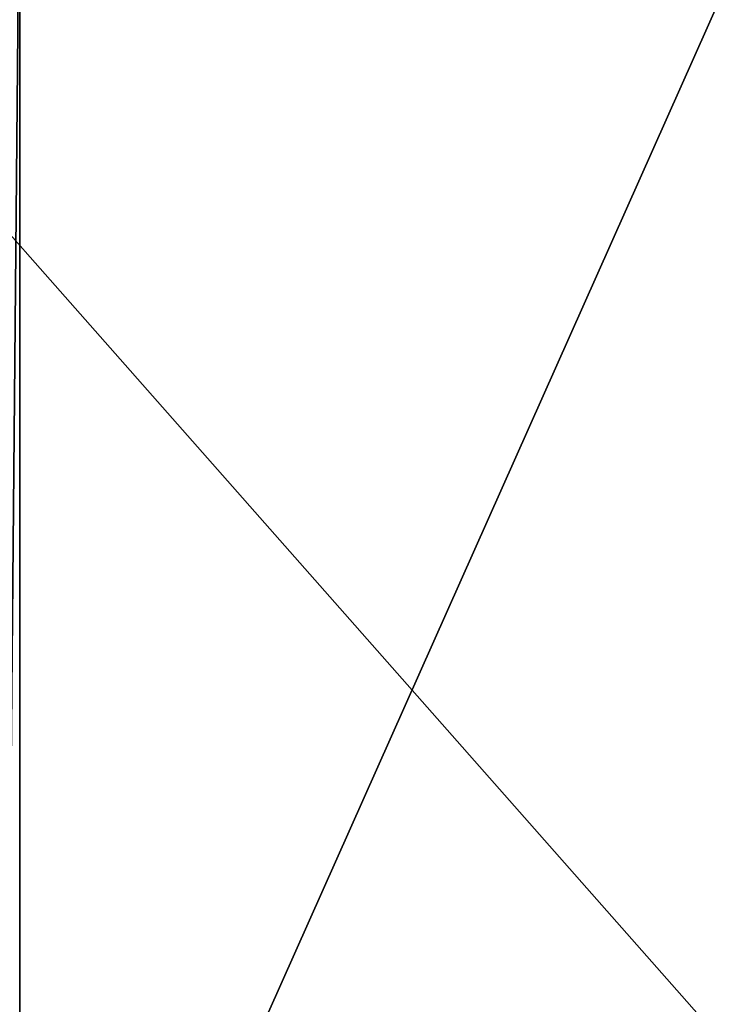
# Model space of a CAD drawing. Header units: metres. Extents: x -86 to 86, y -57 to 57.
# Tile 180 of 256: x -19 to 15, y -15 to 32. Entities that reach past the tile are written whole.
import ezdxf

# ---------------------------------------------------------------- set-up
doc = ezdxf.new("R2010")
doc.units = ezdxf.units.M
doc.layers.add('solid_125286', color=7, linetype='CONTINUOUS')

msp = doc.modelspace()

# ---------------------------------------------------------------- linework, layer by layer
at = {"layer": 'solid_125286'}
for points in [[(37.5, -42.5, 105), (-37.5, 42.5, 105), (-37.5, -42.5, 105)], [(37.5, -42.5, 105), (37.5, 42.5, 105), (-37.5, 42.5, 105)], [(-19.714966, 42.561554, -2), (-18.932886, 42.5, -2), (-19.714966, -42.561554, -2)], [(-19.714966, -42.561554, -2), (-18.932886, 42.5, -2), (-18.932886, -42.5, -2)], [(-18.932886, -42.5, -2), (-18.932886, 42.5, -2), (18.932886, 42.5, -2)], [(-18.932886, -42.5, -2), (18.932886, 42.5, -2), (18.932886, -42.5, -2)]]:
    msp.add_3dface(points, dxfattribs=at)

doc.saveas('drawing.dxf')
